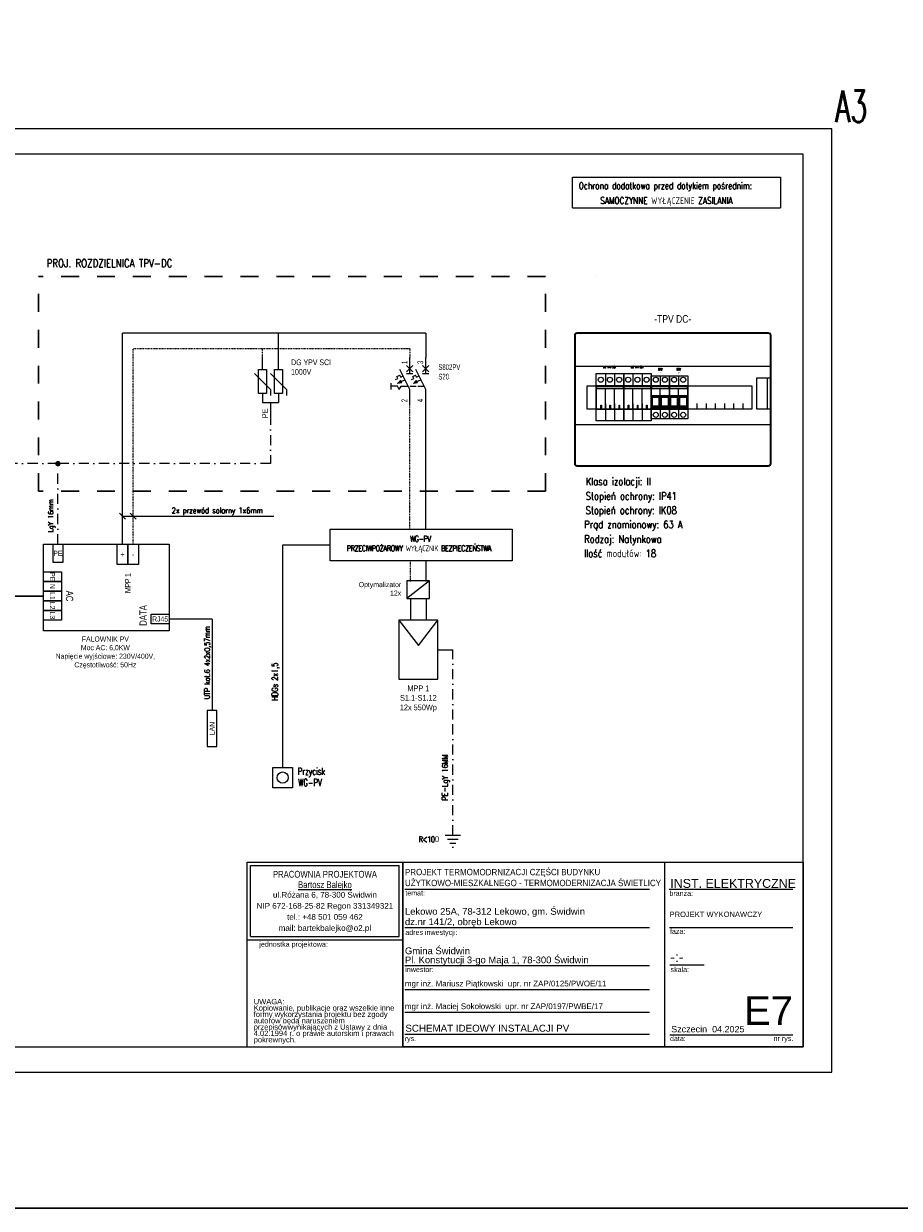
# Model space of a CAD drawing. Extents: x -635870 to -372006, y -44437 to 104716.
# Tile 148 of 221: x -568408 to -540849, y -44437 to -7149. Entities that reach past the tile are written whole.
import ezdxf
from ezdxf.enums import TextEntityAlignment as Align

# ---------------------------------------------------------------- set-up
doc = ezdxf.new("R2010")
doc.units = 0
doc.header["$MEASUREMENT"] = 0
for name, pattern in [('DASHDOT', [25.4, 12.7, -6.35, 0, -6.35]), ('DASHDOT2', [0.5, 0.25, -0.125, 0, -0.125]), ('Dashed', [564.444447, 282.222223, -282.222223])]:
    doc.linetypes.add(name, pattern=pattern)
doc.layers.get('0').update_dxf_attribs({"color": 252})
for name, color, linetype in [('$ IE Schemat', 7, 'Continuous'), ('$ IE Tabela', 7, 'Continuous'), ('CP_DETAL', 33, 'Continuous'), ('CP_HIDDE_APPARATUS', 7, 'Continuous')]:
    doc.layers.add(name, color=color, linetype=linetype)
for name, color, linetype, lineweight in [('$ IE_OPISY', 7, 'Continuous', 25), ('$ IE_SCHEMAT', 7, 'Continuous', 0), ('2DE_OBJ_ABB', 7, 'Continuous', 25), ('2DE_OBJ_ABB-Apparatus', 7, 'Continuous', 18), ('2DE_PLS_PE', 7, 'Continuous', 25), ('2DE_SYM_ABB', 7, 'Continuous', 25), ('2DE_TXTFUN', 41, 'Continuous', 25), ('2DE_TXTLNK', 171, 'Continuous', 25), ('2DE_TXTMARK', 7, 'Continuous', 25), ('2DE_TXTNUM', 7, 'Continuous', 25), ('2DE_TXTOTH', 41, 'Continuous', 25), ('2DE_TXTPFN', 151, 'Continuous', 25), ('2DE_TXTPIN', 7, 'Continuous', 25), ('ARCH TABELA_Nr_Pióra__1', 252, 'Continuous', 25), ('ARCH TABELA_Nr_Pióra__21', 252, 'Continuous', 9), ('ARCH TABELA_Nr_Pióra__7', 252, 'Continuous', 13), ('CP_TEXTNORM', 7, 'Continuous', 25), ('E_SCHEMAT', 7, 'Continuous', 25)]:
    doc.layers.add(name, color=color, linetype=linetype, lineweight=lineweight)
doc.styles.add('CP_ATTR', font='ROMANS.SHX')
doc.styles.add('CP_ELATT', font='arial.ttf')
doc.styles.add('CP_ELATT_IT', font='arial.ttf', dxfattribs={"oblique": 15})
doc.styles.add('GENERATED_STYLE_2', font='ARIALN.TTF')
doc.styles.add('GENERATED_STYLE_7', font='arial.ttf')
doc.styles.add('GENERATED_STYLE_8', font='arial.ttf')
doc.styles.add('GENERATED_STYLE_9', font='arial.ttf')
doc.styles.add('R', font='romans.shx', dxfattribs={"width": 0.85})
doc.styles.add('ROMANS', font='romans.shx', dxfattribs={"width": 0.85})
doc.styles.add('SIMPLEX', font='simplex.shx', dxfattribs={"width": 0.7})
doc.styles.add('Solskiego 3 - PB po popr_CZYSTY$0$GENERATED_STYLE_1', font='txt')
doc.styles.get("Standard").update_dxf_attribs({"font": 'arial.ttf', "bigfont": 'BIGFONT.SHX'})

# ---------------------------------------------------------------- blocks, each defined once
blk = doc.blocks.new('a3eee')
at = {"layer": '$ IE Tabela'}
for p, q in [((19730.8, 4176.8), (19730.8, 1206.8)), ((23930.8, 4176.8), (19730.8, 4176.8)), ((23930.8, 1206.8), (23930.8, 4176.8)), ((19890.8, 4096.8), (19890.8, 1286.8)), ((23840.8, 4096.8), (19890.8, 4096.8)), ((23840.8, 1286.8), (23840.8, 4096.8)), ((19890.8, 1286.8), (23840.8, 1286.8)), ((19730.8, 1206.8), (23930.8, 1206.8))]:
    blk.add_line(p, q, dxfattribs=at)
at = {"layer": '$ IE Tabela', "style": 'ROMANS', "width": 0.6168}
blk.add_text('A3', height=100, dxfattribs=at).set_placement((23941.8, 4197.5))
blk = doc.blocks.new('cp_pipepoint_dot1')
blk.add_hatch(color=256).paths.add_polyline_path([(-0.5, 0, 1), (0.5, 0, 1)])
blk.add_circle((0, 0), 0.5)
blk = doc.blocks.new('cpelv_abb_W0167')
for p, q in [((0, -3.75), (0, 0)), ((5, -3.75), (5, 0)), ((2.5, -10), (-2.5, -4.96)), ((7.5, -10), (2.5, -4.96)), ((2.5, -10), (2.5, -11.88)), ((7.5, -10), (7.5, -11.88)), ((0, -11.25), (0, -14.12)), ((0, -14.12), (5, -14.12)), ((2.5, -14.12), (2.5, -18)), ((5, -11.25), (5, -14.12))]:
    blk.add_line(p, q)
for points in [[(-1.25, -11.25), (-1.25, -3.75), (1.25, -3.75), (1.25, -11.25)], [(3.75, -11.25), (3.75, -3.75), (6.25, -3.75), (6.25, -11.25)]]:
    blk.add_lwpolyline(points, close=True)
at = {"linetype": 'ByBlock', "style": 'CP_ATTR', "flags": 9}
for tag in ['NAME', 'ARTICLE', 'PRODUCT-TYPE', 'ORDER-NO', 'CHARACTER', 'CURRENT', 'VOLTAGE', 'POWER', 'POWER_LOSSES', 'NUMBER_OF_POLES', 'IP', 'WEIGHT', 'NUMBER', 'GROUP', 'PRODUCER']:
    blk.add_attdef(tag, text='', height=0.00005, dxfattribs=at).set_placement((1.11, -8.6), align=Align.MIDDLE_LEFT)
at = {"layer": '2DE_TXTFUN', "linetype": 'ByBlock', "style": 'CP_ELATT', "width": 0.7, "flags": 8}
blk.add_attdef('FUNCTION', (9, -11.36), '', height=1.8, dxfattribs=at)
at = {"layer": '2DE_TXTLNK', "linetype": 'ByBlock', "style": 'CP_ELATT_IT', "oblique": 15, "width": 0.7, "flags": 8}
blk.add_attdef('LINK', text='', height=2.5, dxfattribs=at).set_placement((-4, -14.36), align=Align.RIGHT)
at = {"layer": '2DE_TXTMARK', "linetype": 'ByBlock', "style": 'CP_ELATT', "width": 0.7, "flags": 8}
for tag, p in [('MARK1', (9, -2.36)), ('MARK2', (9, -5.36)), ('MARK3', (9, -8.36))]:
    blk.add_attdef(tag, p, '', height=1.8, dxfattribs=at)
at = {"layer": '2DE_TXTNUM', "linetype": 'ByBlock', "style": 'CP_ELATT', "width": 0.7, "flags": 8}
blk.add_attdef('TAG', text='', height=2.5, dxfattribs=at).set_placement((-4, -2.36), align=Align.RIGHT)
at = {"layer": '2DE_TXTOTH', "linetype": 'ByBlock', "style": 'CP_ELATT', "width": 0.7, "flags": 8}
blk.add_attdef('OTHER1', (9, -14.36), '', height=1.8, dxfattribs=at)
at = {"layer": '2DE_TXTPFN', "linetype": 'ByBlock', "style": 'CP_ELATT', "width": 0.8, "flags": 8}
for tag, p in [('CF1', (0.5, 0.5)), ('CF2', (5.5, 0.5))]:
    blk.add_attdef(tag, p, '', height=1.8, dxfattribs=at)
blk.add_attdef('CF3', text='', height=1.8, dxfattribs=at).set_placement((3, -18.5), align=Align.TOP_LEFT)
at = {"layer": '2DE_TXTPIN', "linetype": 'ByBlock', "style": 'CP_ELATT', "width": 0.8, "flags": 8}
for tag, p in [('CP1', (-0.8, -2)), ('CP2', (4.2, -2))]:
    blk.add_attdef(tag, p, '', height=1.8, rotation=90, dxfattribs=at)
blk.add_attdef('CP3', text='', height=1.8, rotation=90, dxfattribs=at).set_placement((1.7, -16), align=Align.RIGHT)
blk = doc.blocks.new('cpelv_abb_WN006')
for points in [[(-3.86, -8.09), (-2.55, -7.94), (-2.95, -7.14)], [(1.14, -8.09), (2.45, -7.94), (2.05, -7.14)]]:
    blk.add_hatch(color=256).paths.add_polyline_path(points)
for p, q in [((0, -5), (0, 0)), ((5, -5), (5, 0)), ((1, -2.5), (-1, -4.5)), ((-1, -2.5), (1, -4.5)), ((6, -2.5), (4, -4.5)), ((4, -2.5), (6, -4.5)), ((-4.45, -6.9), (-3.74, -6.55)), ((-4.05, -5.92), (-3.15, -5.47)), ((-3.74, -6.55), (-4.05, -5.92)), ((-2.95, -7.14), (-3.86, -8.09)), ((-2.84, -6.1), (-3.15, -5.47)), ((0, -10), (-3.12, -3.75)), ((-2.55, -7.94), (-2.95, -7.14)), ((-2.84, -6.1), (-2.13, -5.74)), ((-2.75, -7.54), (-1.54, -6.93)), ((-1, -5), (1, -5)), ((0.55, -6.9), (1.26, -6.55)), ((0.95, -5.92), (1.85, -5.47)), ((1.26, -6.55), (0.95, -5.92)), ((2.05, -7.14), (1.14, -8.09)), ((2.16, -6.1), (1.85, -5.47)), ((5, -10), (1.88, -3.75)), ((2.45, -7.94), (2.05, -7.14)), ((2.16, -6.1), (2.87, -5.74)), ((2.25, -7.54), (3.46, -6.93)), ((4, -5), (6, -5)), ((-5.87, -10), (-5.87, -8)), ((-3.87, -9), (-5.87, -9)), ((-2.55, -7.94), (-3.86, -8.09)), ((-2.72, -9), (-0.5, -9)), ((0, -9), (2, -9)), ((0, -15), (0, -10)), ((2.45, -7.94), (1.14, -8.09)), ((2.5, -9), (4.5, -9)), ((5, -15), (5, -10))]:
    blk.add_line(p, q)
at = {"ltscale": 0.5}
for q in [(-3.87, -9), (-2.72, -9)]:
    blk.add_line((-3.3, -10), q, dxfattribs=at)
at = {"linetype": 'ByBlock', "style": 'CP_ATTR', "flags": 9}
for tag in ['NAME', 'ARTICLE', 'PRODUCT-TYPE', 'ORDER-NO', 'CHARACTER', 'CURRENT', 'VOLTAGE', 'POWER', 'POWER_LOSSES', 'NUMBER_OF_POLES', 'IP', 'OTHER', 'NUMBER', 'GROUP', 'PRODUCER']:
    blk.add_attdef(tag, text='', height=0.00005, dxfattribs=at).set_placement((1.11, -8.6), align=Align.MIDDLE_LEFT)
at = {"layer": '2DE_TXTFUN', "linetype": 'ByBlock', "style": 'CP_ELATT', "width": 0.6, "flags": 8}
blk.add_attdef('FUNCTION', (9, -12.87), '', height=1.8, dxfattribs=at)
at = {"layer": '2DE_TXTLNK', "linetype": 'ByBlock', "style": 'CP_ELATT_IT', "oblique": 15, "width": 0.6, "flags": 8}
blk.add_attdef('LINK', text='', height=2.5, dxfattribs=at).set_placement((-5, -14.36), align=Align.RIGHT)
at = {"layer": '2DE_TXTMARK', "linetype": 'ByBlock', "style": 'CP_ELATT', "width": 0.6, "flags": 8}
for tag, p in [('MARK1', (9, -3.87)), ('MARK2', (9, -6.87)), ('MARK3', (9, -9.87))]:
    blk.add_attdef(tag, p, '', height=1.8, dxfattribs=at)
at = {"layer": '2DE_TXTNUM', "linetype": 'ByBlock', "style": 'CP_ELATT', "width": 0.6, "flags": 8}
blk.add_attdef('TAG', text='', height=2.5, dxfattribs=at).set_placement((-5, -2.36), align=Align.RIGHT)
at = {"layer": '2DE_TXTOTH', "linetype": 'ByBlock', "style": 'CP_ELATT', "width": 0.6, "flags": 8}
blk.add_attdef('TEXT_01', (9, -15.87), '', height=1.8, dxfattribs=at)
at = {"layer": '2DE_TXTPFN', "linetype": 'ByBlock', "style": 'CP_ELATT', "width": 0.6, "flags": 8}
for tag, p in [('CF1', (0.5, 0.5)), ('CF3', (5.5, 0.5))]:
    blk.add_attdef(tag, p, '', height=1.8, dxfattribs=at)
for tag, p in [('CF2', (0.5, -15.5)), ('CF4', (5.5, -15.5))]:
    blk.add_attdef(tag, text='', height=1.8, dxfattribs=at).set_placement(p, align=Align.TOP_LEFT)
at = {"layer": '2DE_TXTPIN', "linetype": 'ByBlock', "style": 'CP_ELATT', "width": 0.6, "flags": 8}
for tag, p in [('CP1', (-0.8, -2)), ('CP3', (4.2, -2))]:
    blk.add_attdef(tag, p, '', height=1.8, rotation=90, dxfattribs=at)
for tag, p in [('CP2', (-0.8, -13)), ('CP4', (4.2, -13))]:
    blk.add_attdef(tag, text='', height=1.8, rotation=90, dxfattribs=at).set_placement(p, align=Align.RIGHT)
blk = doc.blocks.new('2de_abb_3_cabinet0138_f8c7jva')
for p, q in [((0, 257), (0, 5)), ((1.3, 257), (1.3, 5)), ((382, 262), (5, 262)), ((382, 260.7), (5, 260.7)), ((385.7, 5), (385.7, 257)), ((387, 5), (387, 257)), ((1.3, 196.7), (385.7, 196.7)), ((358.7, 111.8), (358.7, 173.4)), ((358.7, 173.4), (385.7, 173.4)), ((379.3, 173.4), (379.3, 111.8)), ((25, 157.8), (349, 157.8)), ((25, 111.8), (25, 157.8)), ((349, 157.8), (349, 111.8)), ((43, 122.8), (43, 111.8)), ((61, 122.8), (61, 111.8)), ((79, 122.8), (79, 111.8)), ((97, 122.8), (97, 111.8)), ((115, 122.8), (115, 111.8)), ((133, 122.8), (133, 111.8)), ((151, 122.8), (151, 111.8)), ((169, 122.8), (169, 111.8)), ((187, 122.8), (187, 111.8)), ((205, 122.8), (205, 111.8)), ((223, 122.8), (223, 111.8)), ((241, 122.8), (241, 111.8)), ((259, 122.8), (259, 111.8)), ((277, 122.8), (277, 111.8)), ((295, 122.8), (295, 111.8)), ((313, 122.8), (313, 111.8)), ((331, 122.8), (331, 111.8)), ((349, 111.8), (25, 111.8)), ((385.7, 111.8), (358.7, 111.8)), ((1.3, 81.5), (385.7, 81.5)), ((5, 1.3), (382, 1.3)), ((5, 0), (382, 0))]:
    blk.add_line(p, q)
for centre, radius, start, end in [((5, 257), 5, 90, 180), ((5, 257), 3.65, 90, 180), ((382, 257), 5, 360, 90), ((382, 257), 3.65, 360, 90), ((5, 5), 5, 180, 270), ((5, 5), 3.65, 180, 270), ((382, 5), 5, 270, 0), ((382, 5), 3.65, 270, 0)]:
    blk.add_arc(centre, radius, start, end)
at = {"linetype": 'ByBlock', "style": 'CP_ATTR', "flags": 9}
for tag in ['NAME', 'ARTICLE', 'MARK2', 'PRODUCT-TYPE', 'ORDER-NO', 'PRODUCER', 'CHARACTER', 'CURRENT', 'VOLTAGE', 'POWER', 'POWER_LOSSES_CAB', 'OTHER', 'IP', 'OTHER1', 'LINK', 'WEIGHT', 'NUMBER', 'GROUP', 'FUNCTION', 'MARK3']:
    blk.add_attdef(tag, text='', height=0.00005, dxfattribs=at).set_placement((382, 282), align=Align.MIDDLE_LEFT)
at = {"layer": '2DE_TXTMARK', "linetype": 'ByBlock', "style": 'CP_ATTR', "width": 0.8, "flags": 8}
blk.add_attdef('MARK1', text='', height=15, dxfattribs=at).set_placement((382, 282), align=Align.RIGHT)
at = {"layer": '2DE_TXTNUM', "style": 'CP_ELATT', "width": 0.8}
blk.add_attdef('TAG', text='', height=15, dxfattribs=at).set_placement((193.5, 282), align=Align.CENTER)
at = {"layer": 'CP_TEXTNORM', "linetype": 'Continuous', "style": 'CP_ATTR', "width": 0.8, "flags": 8}
for tag, p in [('TEXT_01', (437.2, 290.2)), ('TEXT_02', (437.2, 255.2)), ('TEXT_03', (437.2, 220.2)), ('TEXT_04', (437.2, 185.2)), ('TEXT_05', (437.2, 150.2)), ('TEXT_06', (437.2, 115.2)), ('TEXT_07', (437.2, 80.2)), ('TEXT_08', (437.2, 45.2)), ('TEXT_09', (437.2, 10.2))]:
    blk.add_attdef(tag, text='', height=15, dxfattribs=at).set_placement(p, align=Align.MIDDLE_LEFT)
blk = doc.blocks.new('2de_abb_3_afogp006_ym0tog')
for p, q in [((54, 46), (0, 46)), ((0, 46), (0, 0)), ((1, 40), (1, 45)), ((1, 45), (53, 45)), ((53, 40), (1, 40)), ((53, 45), (53, 40)), ((54, 0), (54, 46)), ((0, 0), (54, 0)), ((9, 2), (9, 8)), ((9, 8), (10, 8)), ((10, 2), (9, 2)), ((10, 8), (10, 2)), ((27, 2), (27, 8)), ((27, 8), (28, 8)), ((28, 2), (27, 2)), ((28, 8), (28, 2)), ((45, 2), (45, 8)), ((45, 8), (46, 8)), ((46, 2), (45, 2)), ((46, 8), (46, 2))]:
    blk.add_line(p, q)
at = {"layer": 'CP_DETAL'}
for p, q in [((18, 45), (18, 46)), ((18, 0), (18, 40)), ((36, 45), (36, 46)), ((36, 0), (36, 40))]:
    blk.add_line(p, q, dxfattribs=at)
at = {"layer": 'CP_HIDDE_APPARATUS'}
for p, q in [((0, -23), (0, 70)), ((0, 70), (54, 70)), ((54, 70), (54, -23)), ((54, -23), (0, -23))]:
    blk.add_line(p, q, dxfattribs=at)
at = {"layer": 'CP_HIDDE_APPARATUS', "color": 33, "linetype": 'Continuous'}
for p, q in [((18, 70), (18, 46)), ((36, 70), (36, 46)), ((18, 0), (18, -23)), ((36, 0), (36, -23))]:
    blk.add_line(p, q, dxfattribs=at)
at = {"layer": 'CP_HIDDE_APPARATUS'}
for centre in [(9, 58), (27, 58), (45, 58)]:
    blk.add_circle(centre, 5, dxfattribs=at)
at = {"linetype": 'ByBlock', "style": 'CP_ATTR', "flags": 9}
for tag in ['MARK3', 'FUNCTION', 'GROUP', 'NUMBER', 'OTHER', 'LINK', 'TEXT_01', 'IP', 'NUMBER_OF_POLES', 'POWER_LOSSES', 'POWER', 'VOLTAGE', 'CURRENT', 'CHARACTER', 'PRODUCER', 'ORDER-NO', 'PRODUCT-TYPE', 'MARK2', 'ARTICLE', 'NAME']:
    blk.add_attdef(tag, text='', height=0.00005, dxfattribs=at).set_placement((-0.7, 0), align=Align.MIDDLE_LEFT)
at = {"layer": '2DE_TXTMARK', "linetype": 'ByBlock', "style": 'CP_ATTR', "width": 0.8, "flags": 8}
blk.add_attdef('MARK1', text='', height=3.5, dxfattribs=at).set_placement((27, 81), align=Align.CENTER)
at = {"layer": '2DE_TXTNUM', "style": 'CP_ELATT', "width": 0.8}
blk.add_attdef('TAG', text='', height=3.5, dxfattribs=at).set_placement((27, 74), align=Align.CENTER)
blk = doc.blocks.new('2de_abb_3_afbezpc12_5twxaxt')
for p, q in [((36, 46), (0, 46)), ((0, 46), (0, 0)), ((0, 27), (36, 27)), ((1, 40), (1, 45)), ((1, 45), (35, 45)), ((35, 40), (1, 40)), ((17, 26), (1, 26)), ((1, 26), (1, 3)), ((17, 3), (17, 26)), ((35, 26), (19, 26)), ((19, 26), (19, 3)), ((35, 45), (35, 40)), ((35, 3), (35, 26)), ((36, 0), (36, 46)), ((0, 0), (36, 0)), ((1, 3), (17, 3)), ((16, 23), (2, 23)), ((2, 23), (2, 4)), ((2, 7), (16, 7)), ((2, 4), (16, 4)), ((16, 4), (16, 23)), ((19, 3), (35, 3)), ((34, 23), (20, 23)), ((20, 23), (20, 4)), ((20, 7), (34, 7)), ((20, 4), (34, 4)), ((34, 4), (34, 23))]:
    blk.add_line(p, q)
at = {"layer": 'CP_DETAL'}
for p, q in [((18, 45), (18, 46)), ((18, 0), (18, 40))]:
    blk.add_line(p, q, dxfattribs=at)
at = {"layer": 'CP_HIDDE_APPARATUS'}
for p, q in [((0, -19), (0, 66)), ((0, 66), (36, 66)), ((36, 66), (36, -19)), ((36, -19), (0, -19))]:
    blk.add_line(p, q, dxfattribs=at)
at = {"layer": 'CP_HIDDE_APPARATUS', "color": 33, "linetype": 'Continuous'}
for p, q in [((18, 66), (18, 46)), ((18, 0), (18, -19))]:
    blk.add_line(p, q, dxfattribs=at)
at = {"layer": 'CP_HIDDE_APPARATUS'}
for centre in [(9, 58), (27, 58), (9, -11), (27, -11)]:
    blk.add_circle(centre, 5, dxfattribs=at)
at = {"linetype": 'ByBlock', "style": 'CP_ATTR', "flags": 9}
for tag in ['FUSE_LINK', 'FUNCTION', 'GROUP', 'NUMBER', 'OTHER', 'LINK', 'TEXT_01', 'IP', 'NUMBER_OF_POLES', 'POWER_LOSSES', 'POWER', 'VOLTAGE', 'CURRENT', 'CHARACTER', 'PRODUCER', 'ORDER-NO', 'PRODUCT-TYPE', 'MARK2', 'ARTICLE', 'NAME']:
    blk.add_attdef(tag, text='', height=0.00005, dxfattribs=at).set_placement((-0.7, 0), align=Align.MIDDLE_LEFT)
at = {"layer": '2DE_TXTMARK', "linetype": 'ByBlock', "style": 'CP_ATTR', "width": 0.8, "flags": 8}
blk.add_attdef('MARK1', text='', height=3.5, dxfattribs=at).set_placement((18, 77), align=Align.CENTER)
at = {"layer": '2DE_TXTNUM', "style": 'CP_ELATT', "width": 0.8}
blk.add_attdef('TAG', text='', height=3.5, dxfattribs=at).set_placement((18, 70), align=Align.CENTER)

msp = doc.modelspace()

# ---------------------------------------------------------------- linework, layer by layer
at = {"layer": '$ IE Schemat'}
for p, q in [((-565201, -22744), (-565394, -22551)), ((-565297, -22647), (-560534, -22647)), ((-564863, -22744), (-565056, -22551))]:
    msp.add_line(p, q, dxfattribs=at)
at = {"layer": '$ IE_OPISY', "color": 7, "lineweight": 0}
for p, q in [((-551130, -11980), (-544588, -11980)), ((-551130, -12949), (-551130, -11980)), ((-544588, -11980), (-544588, -12949)), ((-551130, -12949), (-544588, -12949))]:
    msp.add_line(p, q, dxfattribs=at)
at = {"layer": '$ IE_SCHEMAT', "color": 3, "linetype": 'Dashed', "lineweight": 30, "ltscale": 2}
for p, q in [((-567938, -21864), (-567938, -15101)), ((-567937, -15101), (-567938, -15101)), ((-551988, -15101), (-567937, -15101)), ((-551988, -15101), (-551987, -15101)), ((-551987, -21864), (-551987, -15101)), ((-550365, -15101), (-550364, -15101)), ((-551988, -21864), (-567938, -21864)), ((-551987, -21864), (-551988, -21864))]:
    msp.add_line(p, q, dxfattribs=at)
at = {"layer": '$ IE_SCHEMAT', "color": 1, "linetype": 'Continuous', "lineweight": 30}
msp.add_line((-570099, -25165), (-567787, -25165), dxfattribs=at)
at = {"layer": '$ IE_SCHEMAT', "color": 3, "lineweight": 30, "ltscale": 2}
msp.add_lwpolyline([(-635870, 89477), (-372006, 89477), (-372006, -44437), (-635870, -44437)], close=True, dxfattribs=at)
for points in [[(-556236, -25245), (-556236, -25928)], [(-555736, -25245), (-555736, -25928)]]:
    msp.add_lwpolyline(points)
at = {"layer": '2DE_PLS_PE', "linetype": 'DASHDOT', "lineweight": 0, "ltscale": 25}
for p, q in [((-567331, -23534), (-567331, -20997)), ((-554901, -29053), (-554901, -26854)), ((-554901, -32695), (-554901, -29053))]:
    msp.add_line(p, q, dxfattribs=at)
at = {"layer": '2DE_PLS_PE', "linetype": 'DASHDOT', "ltscale": 100}
msp.add_line((-555369, -26854), (-554902, -26854), dxfattribs=at)
at = {"layer": '2DE_PLS_PE', "linetype": 'DASHDOT'}
msp.add_line((-554901, -26854), (-554902, -26854), dxfattribs=at)
at = {"layer": '2DE_PLS_PE', "linetype": 'DASHDOT', "lineweight": 0, "ltscale": 25}
for points in [[(-560641, -19461), (-560641, -20997)], [(-567331, -20997), (-570004, -20997)], [(-560641, -20997), (-560641, -20997), (-560641, -20997), (-567331, -20997)]]:
    msp.add_lwpolyline(points, dxfattribs=at)
at = {"layer": 'ARCH TABELA_Nr_Pióra__21', "color": 0, "linetype": 'Continuous'}
for p, q in [((-561374, -39355), (-561374, -33543)), ((-561374, -33543), (-556480, -33543)), ((-561374, -35990), (-561374, -33543)), ((-561374, -33543), (-543874, -33543)), ((-556480, -33543), (-556480, -39355)), ((-556480, -35990), (-556480, -33543)), ((-548235, -33543), (-548235, -39355)), ((-543874, -33543), (-543874, -39355)), ((-561267, -35884), (-561267, -33650)), ((-561267, -33650), (-556586, -33650)), ((-556586, -35884), (-556586, -33650)), ((-556480, -39355), (-556480, -33943)), ((-556408, -34393), (-548708, -34393)), ((-548096, -34393), (-544197, -34393)), ((-556408, -35593), (-548708, -35593)), ((-548079, -35593), (-544197, -35593)), ((-561374, -35990), (-556480, -35990)), ((-561267, -35884), (-556586, -35884)), ((-556408, -36793), (-548708, -36793)), ((-548067, -36776), (-546987, -36776)), ((-556408, -37553), (-548708, -37553)), ((-556408, -38268), (-548708, -38268)), ((-556408, -38955), (-548708, -38955)), ((-548067, -38972), (-545785, -38972)), ((-545785, -38972), (-544197, -38972)), ((-561374, -39355), (-556480, -39355)), ((-543874, -39355), (-556480, -39355))]:
    msp.add_line(p, q, dxfattribs=at)
at = {"layer": 'E_SCHEMAT', "linetype": 'Continuous'}
msp.add_line((-565297, -23534), (-565297, -16885), dxfattribs=at)
at = {"layer": 'E_SCHEMAT'}
for p, q in [((-555756, -16885), (-565297, -16885)), ((-560391, -17661), (-560391, -16885)), ((-555756, -16885), (-555756, -17661)), ((-555756, -23061), (-555756, -19161)), ((-558758, -23561), (-560258, -23561)), ((-560258, -23561), (-560258, -30561)), ((-555736, -24709), (-555736, -24061))]:
    msp.add_line(p, q, dxfattribs=at)
at = {"layer": 'E_SCHEMAT', "linetype": 'DASHDOT2', "ltscale": 100}
for p, q in [((-564960, -23534), (-564960, -17385)), ((-556256, -17385), (-564960, -17385)), ((-560891, -17661), (-560891, -17385)), ((-556256, -17385), (-556256, -17661)), ((-556256, -23061), (-556256, -19161)), ((-556236, -24709), (-556236, -24061))]:
    msp.add_line(p, q, dxfattribs=at)
at = {"layer": 'E_SCHEMAT', "lineweight": 0}
msp.add_line((-562478, -25888), (-563828, -25888), dxfattribs=at)
at = {"layer": 'E_SCHEMAT', "color": 0, "lineweight": 0}
msp.add_line((-562478, -25888), (-562478, -28765), dxfattribs=at)
at = {"layer": 'E_SCHEMAT', "ltscale": 3}
for p, q in [((-555138, -32695), (-554664, -32695)), ((-555066, -32821), (-554736, -32821)), ((-554993, -32947), (-554809, -32947)), ((-554920, -33073), (-554882, -33073))]:
    msp.add_line(p, q, dxfattribs=at)
at = {"layer": 'E_SCHEMAT', "color": 0, "linetype": 'Continuous', "lineweight": -3}
msp.add_lwpolyline([(-558758, -23061), (-553037, -23061), (-553037, -24061), (-558758, -24061)], close=True, dxfattribs=at)
at = {"layer": 'E_SCHEMAT', "linetype": 'Continuous', "lineweight": 0}
for points in [[(-567787, -23534), (-563828, -23534), (-563828, -26257), (-567787, -26257)], [(-567483, -23534), (-567179, -23534), (-567179, -24104), (-567483, -24104)], [(-567217, -24406), (-567217, -24710), (-567787, -24710), (-567787, -24406)], [(-567217, -24406), (-567217, -25925), (-567787, -25925), (-567787, -24406)], [(-567217, -24710), (-567217, -25014), (-567787, -25014), (-567787, -24710)], [(-567217, -25014), (-567217, -25317), (-567787, -25317), (-567787, -25014)], [(-567217, -25317), (-567217, -25621), (-567787, -25621), (-567787, -25317)], [(-567217, -25621), (-567217, -25925), (-567787, -25925), (-567787, -25621)], [(-563828, -25736), (-563828, -26040), (-564398, -26040), (-564398, -25736)]]:
    msp.add_lwpolyline(points, close=True, dxfattribs=at)
at = {"layer": 'E_SCHEMAT', "linetype": 'Continuous'}
for points in [[(-565466, -23534), (-565128, -23534), (-565128, -24167), (-565466, -24167)], [(-565128, -23534), (-564791, -23534), (-564791, -24167), (-565128, -24167)]]:
    msp.add_lwpolyline(points, close=True, dxfattribs=at)
for points in [[(-555637, -24690), (-556349, -24690), (-556349, -25245), (-555637, -25245), (-555637, -24690), (-556349, -25245)], [(-556603, -25928), (-556603, -27779), (-555369, -27779), (-555369, -25928), (-556603, -25928), (-555986, -26720)], [(-555986, -26720), (-555369, -25928)]]:
    msp.add_lwpolyline(points, dxfattribs=at)
at = {"layer": 'E_SCHEMAT', "lineweight": 0}
msp.add_lwpolyline([(-562630, -28765), (-562630, -29905), (-562327, -29905), (-562327, -28765)], close=True, dxfattribs=at)
at = {"layer": 'E_SCHEMAT'}
msp.add_lwpolyline([(-560568, -30561), (-559947, -30561), (-559947, -31198), (-560568, -31198)], close=True, dxfattribs=at)
msp.add_circle((-560258, -30879), 176, dxfattribs=at)

# ---------------------------------------------------------------- block references
at = {"layer": '$ IE Schemat', "linetype": 'Continuous', "ltscale": 100}
ref = msp.add_blockref('2de_abb_3_cabinet0138_f8c7jva', (-551075, -21073), dxfattribs=dict(at, xscale=16, yscale=16, zscale=16))
ref.add_attrib('TAG', '-TPV DC-', dxfattribs={"layer": '2DE_TXTNUM', "height": 240, "style": 'CP_ELATT', "width": 0.8}).set_placement((-547979, -16561), align=Align.CENTER)
ref.add_attrib('TEXT_01', 'Klasa izolacji: II', dxfattribs={"layer": 'CP_TEXTNORM', "linetype": 'Continuous', "height": 240, "style": 'CP_ATTR', "width": 0.8, "flags": 8}).set_placement((-550720, -21559), align=Align.MIDDLE_LEFT)
ref.add_attrib('TEXT_02', 'Stopień ochrony: IP41', dxfattribs={"layer": 'CP_TEXTNORM', "linetype": 'Continuous', "height": 240, "style": 'CP_ATTR', "width": 0.8, "flags": 8}).set_placement((-550719, -22016), align=Align.MIDDLE_LEFT)
ref.add_attrib('TEXT_03', 'Stopień ochrony: IK08', dxfattribs={"layer": 'CP_TEXTNORM', "linetype": 'Continuous', "height": 240, "style": 'CP_ATTR', "width": 0.8, "flags": 8}).set_placement((-550723, -22464), align=Align.MIDDLE_LEFT)
ref.add_attrib('TEXT_04', 'Prąd znamionowy: 63 A', dxfattribs={"layer": 'CP_TEXTNORM', "linetype": 'Continuous', "height": 240, "style": 'CP_ATTR', "width": 0.8, "flags": 8}).set_placement((-550764, -22912), align=Align.MIDDLE_LEFT)
ref.add_attrib('TEXT_05', 'Rodzaj: Natynkowa', dxfattribs={"layer": 'CP_TEXTNORM', "linetype": 'Continuous', "height": 240, "style": 'CP_ATTR', "width": 0.8, "flags": 8}).set_placement((-550767, -23368), align=Align.MIDDLE_LEFT)
ref.add_attrib('TEXT_06', 'Ilość modułów: 18', dxfattribs={"layer": 'CP_TEXTNORM', "linetype": 'Continuous', "height": 240, "style": 'CP_ATTR', "width": 0.8, "flags": 8}).set_placement((-550770, -23822), align=Align.MIDDLE_LEFT)
at = {"layer": '$ IE Tabela', "transparency": 33554687, "xscale": 10, "yscale": 10, "zscale": 10}
msp.add_blockref('a3eee', (-782281, -52223), dxfattribs=at)
at = {"layer": '2DE_OBJ_ABB', "xscale": 100, "yscale": 100, "zscale": 100}
msp.add_blockref('cpelv_abb_WN006', (-556256, -17661), dxfattribs=at).add_auto_attribs({'MARK1': 'S802PV', 'MARK2': 'S20', 'CP2': '2', 'CP1': '1', 'CP4': '4', 'CP3': '3'})
at = {"layer": '2DE_OBJ_ABB-Apparatus', "xscale": 16, "yscale": 16, "zscale": 16}
for name, p, values in [('2de_abb_3_afogp006_ym0tog', (-550387, -19284), {'MARK1': 'DG YPV SCI '}), ('2de_abb_3_afogp006_ym0tog', (-549523, -19284), {'MARK1': 'DG YPV SCI '}), ('2de_abb_3_afbezpc12_5twxaxt', (-548659, -19284), {'MARK1': 'E92', 'TAG': '-F'}), ('2de_abb_3_afbezpc12_5twxaxt', (-548083, -19284), {'MARK1': 'E92', 'TAG': '-F'})]:
    msp.add_blockref(name, p, dxfattribs=at).add_auto_attribs(values)
at = {"layer": '2DE_PLS_PE', "linetype": 'DASHDOT', "lineweight": 0, "ltscale": 25, "xscale": -135, "yscale": 135, "zscale": 135}
msp.add_blockref('cp_pipepoint_dot1', (-567331, -20997), dxfattribs=at)
at = {"layer": '2DE_SYM_ABB', "xscale": 100, "yscale": 100, "zscale": 100}
msp.add_blockref('cpelv_abb_W0167', (-560891, -17661), dxfattribs=at).add_auto_attribs({'CP3': 'PE', 'MARK1': 'DG YPV SCI', 'MARK2': '1000V'})

# ---------------------------------------------------------------- texts
at = {"layer": '$ IE Schemat', "linetype": 'Continuous', "ltscale": 100, "style": 'Solskiego 3 - PB po popr_CZYSTY$0$GENERATED_STYLE_1'}
for s, insert, char_height, width, attachment_point in [('\\Fromans|c0;\\W0.8;\\A1;\\P2x przewód solarny 1x6mm', (-563750, -22620), 180, 5514.32, 7), ('\\pxqr;\\W0.8;Optymalizator  \\P12x', (-558211, -24722), 162, 3369.21, 2), ('\\W0.8;MPP 1\\PS1.1-S1.12\\P12x 550Wp', (-555986, -27979), 180, 3743.57, 2)]:
    msp.add_mtext(s, dxfattribs=dict(at, insert=insert, char_height=char_height, width=width, attachment_point=attachment_point))
at = {"layer": '$ IE Schemat', "color": 7, "linetype": 'Continuous', "lineweight": -3, "ltscale": 100, "char_height": 180, "width": 40687.34, "attachment_point": 5}
for s, insert in [('{\\Fromans|c238;\\W0.8;\\T0.9;WG-PV}', (-555922, -23363)), ('{\\Fromans|c238;\\W0.8;\\T0.9;PRZECIWPOŻAROWY WYŁĄCZNIK BEZPIECZEŃSTWA }', (-555971, -23685))]:
    msp.add_mtext(s, dxfattribs=dict(at, insert=insert))
at = {"layer": '$ IE Schemat', "linetype": 'Continuous', "ltscale": 100, "char_height": 180, "rotation": 90, "style": 'Solskiego 3 - PB po popr_CZYSTY$0$GENERATED_STYLE_1'}
for s, insert, width, attachment_point in [('\\T0.9;\\W0.8;MPP 1', (-565128, -25073), 1345.46, 4), ('\\Fromans.shx;\\W0.8;\\A1;PE-LgY 16MM', (-555001, -30874), 5514.32, 8)]:
    msp.add_mtext(s, dxfattribs=dict(at, insert=insert, width=width, attachment_point=attachment_point))
at = {"layer": '$ IE Schemat', "color": 7, "linetype": 'Continuous', "lineweight": -3, "ltscale": 100, "insert": (-560358, -27860), "char_height": 180, "width": 7981.3, "attachment_point": 8, "rotation": 90, "style": 'Solskiego 3 - PB po popr_CZYSTY$0$GENERATED_STYLE_1'}
msp.add_mtext('\\Fromans.shx;\\W0.8;HDGs 2x1,5', dxfattribs=at)
at = {"layer": '$ IE_OPISY', "color": 7, "lineweight": 0, "style": 'ROMANS', "width": 0.8}
for s, p in [('Ochrona dodatkowa przed dotykiem pośrednim:', (-550938, -12354)), ('SAMOCZYNNE WYŁĄCZENIE ZASILANIA', (-550261, -12823))]:
    msp.add_text(s, height=210.63, dxfattribs=at).set_placement(p)
at = {"layer": '$ IE_OPISY', "insert": (-567687, -14563), "char_height": 250, "width": 19698.09, "attachment_point": 1, "style": 'R'}
msp.add_mtext('\\Fromans.shx;\\W0.8;PROJ. ROZDZIELNICA TPV-DC', dxfattribs=at)
at = {"layer": '$ IE_SCHEMAT', "color": 0, "linetype": 'Continuous', "lineweight": 0, "ltscale": 100, "style": 'Solskiego 3 - PB po popr_CZYSTY$0$GENERATED_STYLE_1'}
for s, insert, char_height, width, attachment_point, rotation in [('\\Fromans.shx;\\W0.8;\\A1;LgY 16mm', (-567421, -22636), 162, 4962.89, 8, 90), ('\\W0.8;AC', (-566966, -25165), 228.1, 1218.38, 5, 270), ('\\W0.8;DATA', (-564649, -25776), 228.1, 1218.38, 5, 90), ('\\Fromans.shx;\\W0.8;\\A1;UTP kat.6 4x2x0,57mm', (-562503, -26111), 162, 4962.89, 9, 90)]:
    msp.add_mtext(s, dxfattribs=dict(at, insert=insert, char_height=char_height, width=width, attachment_point=attachment_point, rotation=rotation))
at = {"layer": '$ IE_SCHEMAT', "color": 0, "linetype": 'Continuous', "lineweight": 0, "ltscale": 100, "insert": (-565837, -26437), "char_height": 162, "width": 3369.21, "attachment_point": 2, "style": 'Solskiego 3 - PB po popr_CZYSTY$0$GENERATED_STYLE_1'}
msp.add_mtext('\\W0.8;FALOWNIK PV\\PMoc AC: 6,0KW\\PNapięcie wyjściowe: 230V/400V,\\PCzęstotliwość: 50Hz', dxfattribs=at)
at = {"layer": 'ARCH TABELA_Nr_Pióra__1', "color": 0, "linetype": 'Continuous', "insert": (-556408, -34299), "char_height": 200, "attachment_point": 7, "line_spacing_factor": 1.031617, "style": 'GENERATED_STYLE_7'}
msp.add_mtext('\\pxt112.717;{\\W0.9;PROJEKT TERMOMODRNIZACJI CZĘŚCI BUDYNKU\\PUŻYTKOWO-MIESZKALNEGO - TERMOMODERNIZACJA ŚWIETLICY}', dxfattribs=at)
at = {"layer": 'ARCH TABELA_Nr_Pióra__1', "color": 0, "linetype": 'Continuous', "insert": (-556394, -38659), "char_height": 220, "attachment_point": 1, "style": 'GENERATED_STYLE_9'}
msp.add_mtext('SCHEMAT IDEOWY INSTALACJI PV', dxfattribs=at)
at = {"layer": 'ARCH TABELA_Nr_Pióra__21', "color": 0, "linetype": 'Continuous', "insert": (-556408, -36788), "char_height": 212.77, "attachment_point": 7, "line_spacing_factor": 0.807442, "style": 'GENERATED_STYLE_8'}
msp.add_mtext('{Gmina Świdwin\\PPl. Konstytucji 3-go Maja 1, 78-300 Świdwin}', dxfattribs=at)
at = {"layer": 'ARCH TABELA_Nr_Pióra__7', "color": 0, "linetype": 'Continuous'}
for s, insert, char_height, attachment_point, line_spacing_factor, style in [('{PRACOWNIA PROJEKTOWA\\P\\LBartosz Balejko}', (-558927, -33815), 212.77, 2, 0.926719, 'GENERATED_STYLE_2'), ('{Lekowo 25A, 78-312 Lekowo, gm. Świdwin\\Pdz.nr 141/2, obręb Lekowo}', (-556408, -35588), 212.77, 7, 0.918867, 'GENERATED_STYLE_8'), ('PROJEKT WYKONAWCZY', (-548079, -35098), 170, 1, 0.923713, 'GENERATED_STYLE_7')]:
    msp.add_mtext(s, dxfattribs=dict(at, insert=insert, char_height=char_height, attachment_point=attachment_point, line_spacing_factor=line_spacing_factor, style=style))
for s, insert, char_height, attachment_point, style in [('INST. ELEKTRYCZNE', (-548057, -34070), 280, 1, 'GENERATED_STYLE_7'), ('{temat:}', (-556397, -34430), 159.6, 1, 'GENERATED_STYLE_8'), ('{branża:}', (-548084, -34442), 159.6, 1, 'GENERATED_STYLE_8'), ('{adres inwestycji:}', (-556397, -35670), 159.58, 1, 'GENERATED_STYLE_8'), ('{faza:}', (-548067, -35638), 159.6, 1, 'GENERATED_STYLE_8'), ('{jednostka projektowa:}', (-560991, -36045), 159.58, 1, 'GENERATED_STYLE_8'), ('-:-', (-548060, -36365), 319.2, 1, 'GENERATED_STYLE_8'), ('{inwestor:}', (-556397, -36838), 159.58, 1, 'GENERATED_STYLE_8'), ('{skala:}', (-548049, -36840), 159.6, 1, 'GENERATED_STYLE_8'), ('mgr inż. Mariusz Piątkowski  upr. nr ZAP/0125/PWOE/11', (-556410, -37272), 180, 1, 'GENERATED_STYLE_7'), ('mgr inż. Maciej Sokołowski  upr. nr ZAP/0197/PWBE/17', (-556410, -37987), 180, 1, 'GENERATED_STYLE_7'), ('E7', (-544197, -37764), 900, 3, 'GENERATED_STYLE_7'), ('Szczecin  04.2025', (-548028, -38697), 202.13, 1, 'GENERATED_STYLE_8'), ('{rys.}', (-556415, -39012), 159.6, 1, 'GENERATED_STYLE_8'), ('{data:}', (-548065, -39012), 159.6, 1, 'GENERATED_STYLE_8'), ('{nr rys.}', (-544805, -39009), 159.6, 1, 'GENERATED_STYLE_8')]:
    msp.add_mtext(s, dxfattribs=dict(at, insert=insert, char_height=char_height, attachment_point=attachment_point, style=style))
at = {"layer": 'ARCH TABELA_Nr_Pióra__7', "color": 0, "linetype": 'Continuous', "style": 'GENERATED_STYLE_8'}
for s, insert, char_height, width, attachment_point, line_spacing_factor in [('{ul.Różana 6, 78-300 Świdwin\\PNIP 672-168-25-82 Regon 331349321\\Ptel.: +48 501 059 462\\Pmail: bartekbalejko@o2.pl}', (-558927, -34477), 180.85, 4680.85, 2, 1.156383), ('{UWAGA:\\PKopiowanie, publikacje oraz wszelkie inne formy wykorzystania projektu bez zgody autorów będą naruszeniem przepisówwynikających z Ustawy z dnia 4.02.1994 r. o prawie autorskim i prawach pokrewnych.}', (-561169, -37845), 170.213, 4483.41, 1, 0.703415)]:
    msp.add_mtext(s, dxfattribs=dict(at, insert=insert, char_height=char_height, width=width, attachment_point=attachment_point, line_spacing_factor=line_spacing_factor))
at = {"layer": 'E_SCHEMAT', "ltscale": 5, "style": 'SIMPLEX', "width": 0.7}
for s, p in [('Przycisk', (-559352, -30792)), ('WG-PV', (-559396, -31148))]:
    msp.add_text(s, height=225, dxfattribs=at).set_placement(p, align=Align.CENTER)
at = {"layer": 'E_SCHEMAT', "linetype": 'Continuous', "lineweight": 0, "ltscale": 100, "char_height": 162, "width": 936.11, "attachment_point": 5, "style": 'Solskiego 3 - PB po popr_CZYSTY$0$GENERATED_STYLE_1'}
for s, insert in [('\\W0.8;PE', (-567331, -23819)), ('\\W0.8;RJ45', (-564113, -25888))]:
    msp.add_mtext(s, dxfattribs=dict(at, insert=insert))
at = {"layer": 'E_SCHEMAT', "linetype": 'Continuous', "ltscale": 100, "char_height": 180, "width": 1040.13, "attachment_point": 5, "style": 'Solskiego 3 - PB po popr_CZYSTY$0$GENERATED_STYLE_1'}
for s, insert in [('\\W0.8;+', (-565297, -23850)), ('\\W0.8;-', (-564960, -23850))]:
    msp.add_mtext(s, dxfattribs=dict(at, insert=insert))
at = {"layer": 'E_SCHEMAT', "linetype": 'Continuous', "lineweight": 0, "ltscale": 100, "char_height": 162, "width": 936.11, "attachment_point": 5, "rotation": 270, "style": 'Solskiego 3 - PB po popr_CZYSTY$0$GENERATED_STYLE_1'}
for s, insert in [('\\W0.8;PE', (-567502, -24558)), ('\\W0.8;N', (-567502, -24862)), ('\\W0.8;L1', (-567502, -25165)), ('\\W0.8;L3', (-567502, -25773)), ('\\W0.8;L2', (-567502, -25469))]:
    msp.add_mtext(s, dxfattribs=dict(at, insert=insert))
at = {"layer": 'E_SCHEMAT', "lineweight": 0, "ltscale": 100, "insert": (-562478, -29335), "char_height": 162, "width": 936.11, "attachment_point": 5, "rotation": 90, "style": 'Solskiego 3 - PB po popr_CZYSTY$0$GENERATED_STYLE_1'}
msp.add_mtext('{\\W0.8;LAN}', dxfattribs=at)
at = {"layer": 'E_SCHEMAT', "linetype": 'Continuous', "insert": (-555338, -32821), "char_height": 180, "width": 766.23, "attachment_point": 6, "style": 'ROMANS'}
msp.add_mtext('\\Fromans.shx;\\T0.9;R<10Ω', dxfattribs=at)

doc.saveas('drawing.dxf')
